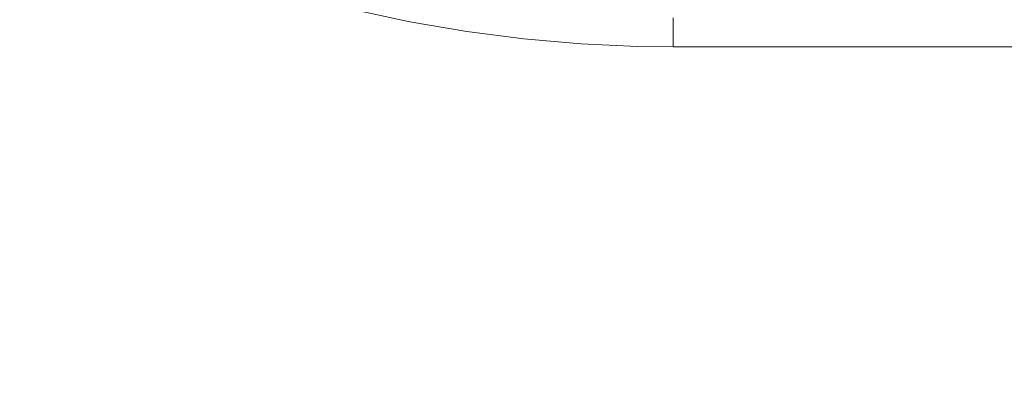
# Model space of a CAD drawing. Header units: centimetres. Extents: x -21.6 to 22.7, y 3.4 to 5.2.
# Tile 92 of 256: x -6.6406 to -6.4933, y 3.5502 to 3.6043. Entities that reach past the tile are written whole.
import ezdxf

# ---------------------------------------------------------------- set-up
doc = ezdxf.new("R2010")
doc.units = ezdxf.units.CM
doc.header["$LTSCALE"] = 2.54
doc.layers.add('Lucido design-1', color=7, linetype='Continuous')

# ---------------------------------------------------------------- blocks, each defined once
blk = doc.blocks.new('Gruppo-4-1')
at = {"color": 7, "linetype": 'Continuous', "lineweight": 9}
blk.add_3dface([(-21.50342, 5.10021, -1872.21551), (-21.50342, 3.50021, -1872.21551), (22.63035, 3.50021, -1872.21551), (22.63035, 5.10021, -1872.21551)], dxfattribs=at)
for points, invisible_edges in [([(-21.50342, 3.50021, -1873.01551), (-6.6419, 3.62491, -1873.01551), (-6.63341, 3.62071, -1873.01551)], 9), ([(-21.50342, 3.50021, -1873.01551), (-6.63341, 3.62071, -1873.01551), (-6.62489, 3.61693, -1873.01551)], 9), ([(-21.50342, 3.50021, -1873.01551), (-6.62489, 3.61693, -1873.01551), (-6.61636, 3.61356, -1873.01551)], 9), ([(-6.61636, 3.61356, -1873.01551), (-6.60783, 3.61059, -1873.01551), (-21.50342, 3.50021, -1873.01551)], 10), ([(-6.60356, 3.61247, -1873.01547), (-6.58222, 3.60398, -1873.01551), (-6.59076, 3.60581, -1873.01551)], 9), ([(-6.60356, 3.61247, -1873.01547), (-6.54282, 3.60334, -1873.01545), (-6.5737, 3.60252, -1873.01551), (-6.58222, 3.60398, -1873.01551)], 11), ([(-6.54282, 3.60457, -1873.01542), (-6.54282, 3.60334, -1873.01545), (-6.60356, 3.61247, -1873.01547)], 10), ([(-21.50342, 3.50021, -1873.01551), (-6.60783, 3.61059, -1873.01551), (-6.60419, 3.60949, -1873.01551)], 9), ([(-6.60419, 3.60949, -1873.01551), (-6.59929, 3.60801, -1873.01551), (-21.50342, 3.50021, -1873.01551)], 10), ([(-21.50342, 3.50021, -1873.01551), (-6.59929, 3.60801, -1873.01551), (-6.59076, 3.60581, -1873.01551)], 9), ([(-21.50342, 3.50021, -1873.01551), (-6.59076, 3.60581, -1873.01551), (-6.58222, 3.60398, -1873.01551)], 9), ([(-21.50342, 3.50021, -1873.01551), (-6.58222, 3.60398, -1873.01551), (-6.5737, 3.60252, -1873.01551)], 9), ([(-6.54282, 3.60334, -1873.01545), (-6.54282, 3.60457, -1873.01542), (7.66975, 3.60457, -1873.01542), (7.66975, 3.60334, -1873.01545)], 10), ([(-21.50342, 3.50021, -1873.01551), (-6.5737, 3.60252, -1873.01551), (-6.56518, 3.60142, -1873.01551)], 9), ([(-6.54282, 3.60334, -1873.01545), (-6.56518, 3.60142, -1873.01551), (-6.5737, 3.60252, -1873.01551)], 9), ([(-6.54282, 3.60334, -1873.01545), (-6.55668, 3.60068, -1873.01551), (-6.56518, 3.60142, -1873.01551)], 9), ([(-6.54282, 3.60334, -1873.01545), (-6.54819, 3.60028, -1873.01551), (-6.55668, 3.60068, -1873.01551)], 9), ([(-6.54282, 3.60334, -1873.01545), (-6.54282, 3.60021, -1873.01551), (-6.54819, 3.60028, -1873.01551)], 8), ([(7.66975, 3.60334, -1873.01545), (7.66975, 3.60021, -1873.01551), (-6.54282, 3.60021, -1873.01551), (-6.54282, 3.60334, -1873.01545)], 8), ([(-21.50342, 3.50021, -1873.01551), (-6.56518, 3.60142, -1873.01551), (-6.55668, 3.60068, -1873.01551)], 9), ([(-21.50342, 3.50021, -1873.01551), (-6.55668, 3.60068, -1873.01551), (-6.54819, 3.60028, -1873.01551)], 9), ([(-21.50342, 3.50021, -1873.01551), (-6.54819, 3.60028, -1873.01551), (-6.54282, 3.60021, -1873.01551)], 9), ([(-6.54282, 3.60021, -1873.01551), (7.66975, 3.60021, -1873.01551), (22.63035, 3.50021, -1873.01551), (-21.50342, 3.50021, -1873.01551)], 10)]:
    blk.add_3dface(points, dxfattribs=dict(at, invisible_edges=invisible_edges))
blk = doc.blocks.new('Gruppo-5-1')
at = {"color": 7}
blk.add_blockref('Gruppo-4-1', (0, 0), dxfattribs=at)

msp = doc.modelspace()

# ---------------------------------------------------------------- block references
at = {"layer": 'Lucido design-1', "color": 7}
msp.add_blockref('Gruppo-5-1', (0, 0), dxfattribs=at)

doc.saveas('drawing.dxf')
